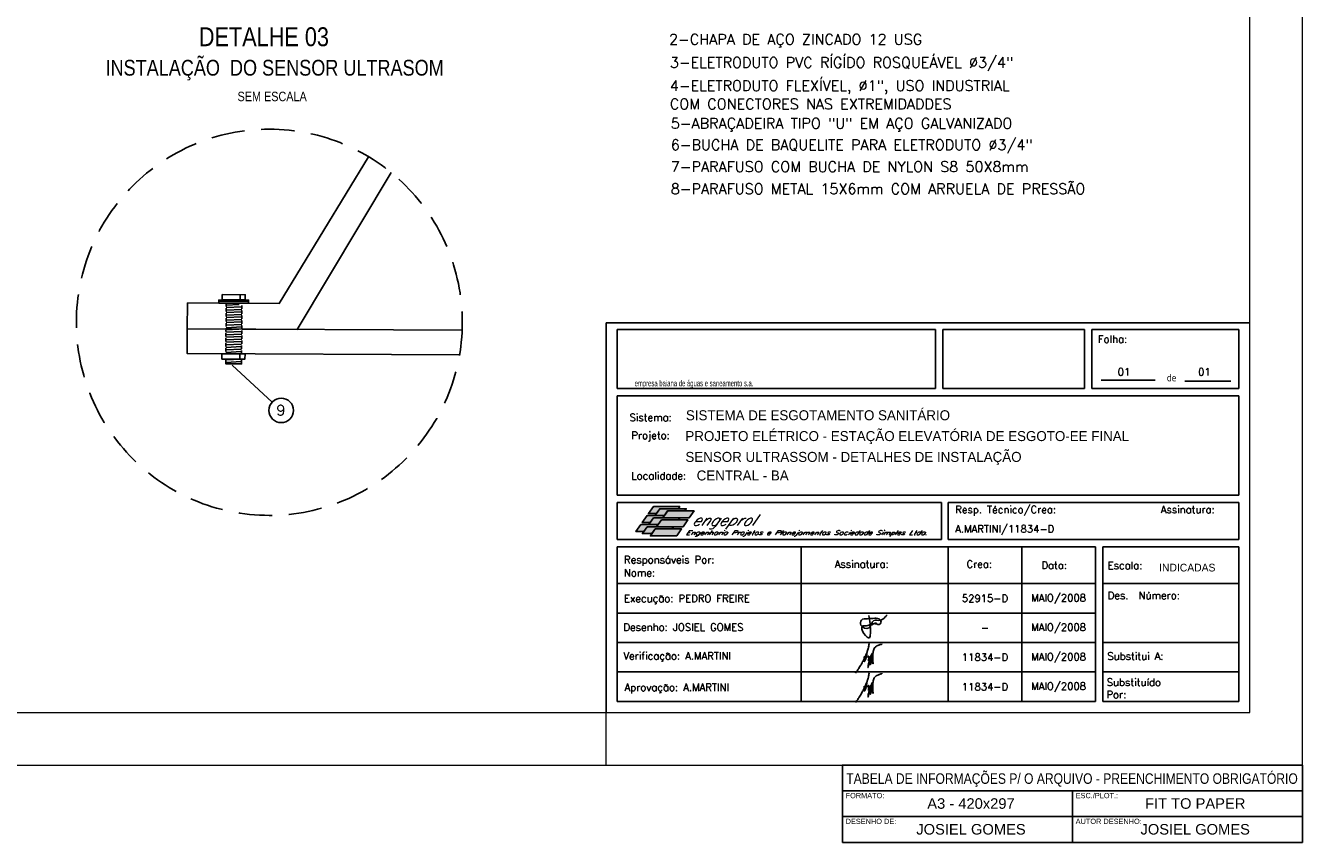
# Model space of a CAD drawing. Header units: millimetres. Extents: x 231 to 651, y 19 to 330.
# Tile 2 of 3: x 408 to 651, y 19 to 174. Entities that reach past the tile are written whole.
import ezdxf
from ezdxf.enums import TextEntityAlignment as Align

# ---------------------------------------------------------------- set-up
doc = ezdxf.new("R2010")
doc.units = ezdxf.units.MM
doc.linetypes.add('HIDDEN', pattern=[9.525, 6.35, -3.175])
for name, color, linetype in [('CARIMBO', 7, 'Continuous'), ('HID-PADRAO', 1, 'Continuous'), ('M_EXT_02', 2, 'Continuous'), ('TEXTO PROJ', 2, 'Continuous')]:
    doc.layers.add(name, color=color, linetype=linetype)
doc.layers.add('PADRÃO', color=7, linetype='Continuous', lineweight=9)
doc.styles.add('ARIAL', font='ARIALN.TTF')
doc.styles.add('ISOCP', font='ARIAL.TTF')
doc.styles.add('ROMAMS', font='ROMANS.shx')
doc.styles.add('ROMANS', font='ROMANS.SHX')
doc.styles.add('STYLE-ARIAL_2', font='ARIAL.TTF')
doc.styles.add('STYLE1', font='txt')
pattern_1 = [(2.73099, (-739.59346, -347.0453), (-0.02269176, 0.47570892), [])]

msp = doc.modelspace()

# ---------------------------------------------------------------- hatches: boundary and pattern name
at = {"linetype": 'HIDDEN', "ltscale": 0.1}
h = msp.add_hatch(dxfattribs=at)
h.set_pattern_fill('ANSI31', color=256, scale=0.15, angle=138.269, style=0)
h.set_pattern_definition([(2.73099, (-739.5714, -342.35004), (-0.02269176, 0.47570892), [])])
h.paths.add_polyline_path([(449.12, 121.03), (446.13, 121.04), (446.11, 116.35), (449.1, 116.33)])
h = msp.add_hatch(dxfattribs=at)
h.set_pattern_fill('ANSI31', color=256, scale=0.15, angle=138.269, style=0)
h.set_pattern_definition(pattern_1)
h.paths.add_polyline_path([(449.1, 116.33), (446.11, 116.35), (446.09, 111.65), (449.08, 111.64)])
h = msp.add_hatch()
h.set_pattern_fill('ANSI31', color=256, scale=0.15, angle=138.269, style=0)
h.set_pattern_definition(pattern_1)
h.paths.add_polyline_path([(449.08, 110.64), (446.08, 110.66), (446.08, 109.74), (449.08, 109.72)])
at = {"layer": 'CARIMBO'}
h = msp.add_hatch(color=82, dxfattribs=at)
h.paths.add_polyline_path([(526.49, 81.27), (528, 81.27), (528.64, 82.2), (532.17, 82.2), (532.44, 82.59), (527.42, 82.59)])
h.paths.add_polyline_path([(526.23, 80.88), (525.31, 79.57), (526.82, 79.57), (527.47, 80.49), (529.23, 80.49), (529.5, 80.88), (527.73, 80.88)])
h.paths.add_polyline_path([(525.04, 79.18), (524.11, 77.86), (525.62, 77.86), (526.26, 78.77), (528.04, 78.77), (528.32, 79.18)])
h = msp.add_hatch(color=100, dxfattribs=at)
h.paths.add_polyline_path([(530.14, 81.78), (533.39, 81.78), (533.68, 82.2), (528.65, 82.2), (527.73, 80.88), (529.5, 80.88), (529.52, 80.88)])
h.paths.add_polyline_path([(528.95, 80.07), (532.21, 80.07), (532.48, 80.47), (529.24, 80.47), (529.23, 80.47), (529.25, 80.49), (527.47, 80.49), (526.55, 79.18), (528.32, 79.18), (528.33, 79.18)])
h.paths.add_polyline_path([(527.76, 78.36), (531.01, 78.36), (531.28, 78.76), (528.06, 78.76), (528.04, 78.76), (528.05, 78.77), (526.27, 78.77), (525.35, 77.47), (527.14, 77.47)])
h = msp.add_hatch(color=71, dxfattribs=at)
h.paths.add_polyline_path([(530.15, 81.78), (529.53, 80.88), (529.52, 80.88), (529.25, 80.49), (529.25, 80.49), (529.24, 80.47), (534.25, 80.47), (535.18, 81.78)])
h.paths.add_polyline_path([(533.07, 78.76), (533.99, 80.07), (528.97, 80.07), (528.34, 79.18), (528.33, 79.18), (528.05, 78.77), (528.07, 78.77), (528.06, 78.76)])
h.paths.add_polyline_path([(527.77, 78.36), (527.14, 77.47), (527.14, 77.47), (526.85, 77.04), (531.87, 77.04), (532.8, 78.36)])

# ---------------------------------------------------------------- linework, layer by layer
for points in [[(473.22, 149.13), (456.23, 121.23), (438.78, 121.32)], [(438.78, 121.32), (438.75, 116.38), (459.63, 116.28), (477.51, 146.12)], [(444.76, 121.63), (450.39, 121.61)], [(448.81, 121.89), (448.82, 122.89)], [(490.53, 111.44), (438.73, 111.69), (438.75, 116.38), (491.03, 116.13)], [(448.76, 110.64), (448.76, 111.64)]]:
    msp.add_lwpolyline(points)
for points in [[(450.39, 121.26), (450.39, 121.88), (444.77, 121.91), (444.76, 121.29)], [(444.76, 121.29), (444.77, 121.91), (450.39, 121.88), (450.39, 121.26)], [(445.38, 121.91), (449.77, 121.89), (449.78, 122.88), (445.39, 122.9)], [(445.33, 110.66), (449.72, 110.64), (449.73, 111.63), (445.33, 111.65)], [(446.08, 110.66), (449.08, 110.64), (449.08, 109.72), (446.08, 109.74)]]:
    msp.add_lwpolyline(points, close=True)
at = {"linetype": 'HIDDEN', "ltscale": 0.1}
msp.add_lwpolyline([(446.13, 121.28), (446.09, 111.65), (449.08, 111.64), (449.13, 121.27), (446.13, 121.28)], dxfattribs=at)
at = {"color": 2}
msp.add_circle((569.75, 60.48), 0.0152, dxfattribs=at)
for points in [[(568.86, 60.32), (568.91, 60.16), (569.12, 60.19), (569.13, 60.4), (569, 60.46), (568.86, 60.36), (569.18, 60.3), (569.35, 60.29), (569.5, 60.44), (569.6, 60.47), (569.6, 60.39), (569.55, 60.32), (569.75, 60.33), (569.75, 60.44), (569.86, 60.32), (570.72, 60.48), (570.56, 61.08), (569.55, 61.37), (568.18, 61.28), (567, 61.03), (566.89, 60.09), (568.46, 59.58), (569.38, 60.94), (570.51, 60.98), (571.54, 61.63), (571.93, 62.04)], [(568.44, 61.9), (568.71, 58.46), (568.54, 57.68), (567.49, 58.46), (567.21, 59.86), (567.94, 59.93), (568.88, 60.33)], [(565.87, 50.95), (566.01, 51.17), (566.19, 51.39), (566.39, 51.69), (566.58, 52), (566.82, 52.36), (567.03, 52.73), (567.23, 53.12), (567.39, 53.4), (567.56, 53.72), (567.77, 54.2), (567.93, 54.57), (568.12, 55.05), (568.34, 55.86), (568.47, 56.51), (568.4, 56.14), (568.33, 55.79), (568.18, 55.24), (568.06, 54.69), (567.98, 54.35), (567.86, 53.87), (567.76, 53.52), (567.67, 53.26), (567.59, 53.13), (567.56, 53.12), (567.51, 53.21), (567.5, 53.47), (567.53, 53.86), (567.54, 54.06), (567.57, 53.93), (567.59, 53.7), (567.62, 53.58), (567.69, 53.55), (567.81, 53.68), (567.97, 53.86), (568.13, 54.02), (568.26, 54.14), (568.32, 54.17), (568.38, 54.14), (568.4, 53.99), (568.4, 53.78), (568.38, 53.54), (568.37, 53.25), (568.41, 53.36), (568.49, 53.6), (568.6, 53.88), (568.69, 54.1), (568.72, 54.17), (568.77, 54.14), (568.75, 53.98), (568.64, 53.59), (568.55, 53.11), (568.46, 52.68), (568.38, 52.3), (568.26, 52), (568.27, 52.14), (568.31, 52.48), (568.39, 52.89), (568.52, 53.31), (568.67, 53.71), (568.78, 54.11), (568.85, 54.28), (568.9, 54.33), (568.91, 54.17), (568.86, 53.86), (568.81, 53.39), (568.76, 52.94), (568.73, 52.54), (568.75, 52.62), (568.79, 52.95), (568.83, 53.37), (568.9, 53.92), (568.93, 54.27), (568.96, 54.59), (569, 54.69), (569.07, 54.66), (569.15, 54.48), (569.16, 54.19), (569.16, 53.84), (569.15, 53.39), (569.2, 53), (569.21, 52.71), (569.11, 52.99), (569.18, 53.44), (569.19, 53.93), (569.19, 54.49), (569.21, 54.87), (569.3, 55.25), (569.45, 55.64), (569.69, 55.93), (569.96, 56.1), (570.25, 56.24), (570.47, 56.31), (570.62, 56.39), (570.76, 56.39), (570.89, 56.44), (570.91, 56.48), (570.91, 56.54)], [(565.87, 45.35), (566.01, 45.57), (566.19, 45.79), (566.39, 46.09), (566.58, 46.4), (566.82, 46.76), (567.03, 47.13), (567.23, 47.52), (567.39, 47.8), (567.56, 48.12), (567.77, 48.6), (567.93, 48.97), (568.12, 49.45), (568.34, 50.26), (568.47, 50.91), (568.4, 50.54), (568.33, 50.19), (568.18, 49.64), (568.06, 49.09), (567.98, 48.75), (567.86, 48.27), (567.76, 47.92), (567.67, 47.66), (567.59, 47.53), (567.56, 47.52), (567.51, 47.61), (567.5, 47.87), (567.53, 48.26), (567.54, 48.46), (567.57, 48.33), (567.59, 48.1), (567.62, 47.98), (567.69, 47.95), (567.81, 48.08), (567.97, 48.26), (568.13, 48.42), (568.26, 48.54), (568.32, 48.57), (568.38, 48.54), (568.4, 48.39), (568.4, 48.18), (568.38, 47.94), (568.37, 47.65), (568.41, 47.76), (568.49, 48), (568.6, 48.28), (568.69, 48.5), (568.72, 48.57), (568.77, 48.54), (568.75, 48.38), (568.64, 47.99), (568.55, 47.51), (568.46, 47.08), (568.38, 46.7), (568.26, 46.4), (568.27, 46.54), (568.31, 46.88), (568.39, 47.29), (568.52, 47.71), (568.67, 48.11), (568.78, 48.51), (568.85, 48.68), (568.9, 48.73), (568.91, 48.57), (568.86, 48.26), (568.81, 47.79), (568.76, 47.34), (568.73, 46.94), (568.75, 47.02), (568.79, 47.35), (568.83, 47.77), (568.9, 48.32), (568.93, 48.67), (568.96, 48.99), (569, 49.09), (569.07, 49.06), (569.15, 48.88), (569.16, 48.59), (569.16, 48.24), (569.15, 47.79), (569.2, 47.4), (569.21, 47.11), (569.11, 47.39), (569.18, 47.84), (569.19, 48.33), (569.19, 48.89), (569.21, 49.27), (569.3, 49.65), (569.45, 50.04), (569.69, 50.33), (569.96, 50.5), (570.25, 50.64), (570.47, 50.71), (570.62, 50.79), (570.76, 50.79), (570.89, 50.84), (570.91, 50.88), (570.91, 50.94)]]:
    msp.add_spline(points, degree=3, dxfattribs=at)
at = {"layer": 'CARIMBO', "color": 6}
for p, q in [((518.42, 117.52), (518.42, 43.46)), ((640.92, 117.52), (518.42, 117.52)), ((581.09, 116.26), (520.52, 116.26)), ((520.52, 116.26), (520.52, 105.06)), ((581.09, 105.06), (581.09, 116.26)), ((609.42, 116.26), (582.49, 116.26)), ((582.49, 105.06), (582.49, 116.26)), ((609.42, 105.06), (609.42, 116.26)), ((638.82, 116.26), (610.82, 116.26)), ((610.82, 105.06), (610.82, 116.26)), ((638.82, 105.06), (638.82, 116.26)), ((581.09, 105.06), (520.52, 105.06)), ((609.42, 105.06), (582.49, 105.06)), ((638.82, 105.06), (610.82, 105.06)), ((520.52, 103.66), (520.52, 84.76)), ((638.82, 103.66), (520.52, 103.66)), ((638.82, 84.76), (638.82, 103.66)), ((638.82, 84.76), (520.52, 84.76)), ((582.21, 83.36), (520.52, 83.36)), ((520.52, 83.36), (520.52, 76.36)), ((582.21, 76.36), (582.21, 83.36)), ((638.82, 83.36), (583.52, 83.36)), ((583.52, 76.36), (583.52, 83.36)), ((638.82, 76.36), (638.82, 83.36)), ((582.21, 76.36), (520.52, 76.36)), ((638.82, 76.36), (583.52, 76.36)), ((520.52, 74.96), (520.52, 45.56)), ((611.52, 74.96), (520.52, 74.96)), ((555.52, 45.56), (555.52, 74.96)), ((583.52, 45.56), (583.52, 74.96)), ((597.52, 45.56), (597.52, 74.96)), ((611.52, 45.56), (611.52, 74.96)), ((638.82, 74.96), (612.92, 74.96)), ((612.92, 45.56), (612.92, 74.96)), ((638.82, 45.56), (638.82, 74.96)), ((638.82, 45.56), (638.82, 74.96)), ((611.52, 67.96), (520.52, 67.96)), ((638.82, 67.96), (612.92, 67.96)), ((520.52, 45.56), (611.52, 45.56)), ((638.82, 45.56), (612.92, 45.56))]:
    msp.add_line(p, q, dxfattribs=at)
at = {"layer": 'CARIMBO', "color": 3}
for p, q in [((612.6, 106.66), (622.92, 106.66)), ((628.56, 106.47), (637.32, 106.47)), ((611.52, 62.36), (520.52, 62.36)), ((611.52, 56.76), (520.52, 56.76)), ((611.52, 51.16), (520.52, 51.16)), ((638.82, 51.16), (612.92, 51.16))]:
    msp.add_line(p, q, dxfattribs=at)
at = {"layer": 'CARIMBO', "color": 4}
msp.add_line((638.82, 56.76), (612.92, 56.76), dxfattribs=at)
at = {"layer": 'CARIMBO', "color": 2, "linetype": 'Continuous'}
for points in [[(529.5, 80.88), (527.73, 80.88), (526.23, 80.88), (525.31, 79.57), (526.82, 79.57), (527.47, 80.49), (529.23, 80.49), (529.5, 80.88)], [(528, 81.27), (528.64, 82.2), (532.17, 82.2), (532.44, 82.59), (527.42, 82.59), (526.49, 81.27), (528, 81.27)], [(532.21, 80.07), (528.97, 80.07), (528.34, 79.18), (526.55, 79.18), (527.47, 80.49), (529.25, 80.49), (529.24, 80.47), (532.48, 80.47), (532.21, 80.07)], [(533.39, 81.78), (530.15, 81.78), (529.53, 80.88), (527.73, 80.88), (528.65, 82.2), (533.68, 82.2), (533.39, 81.78)], [(530.14, 81.78), (535.18, 81.78), (534.25, 80.47), (529.23, 80.47), (530.14, 81.78)], [(525.62, 77.86), (526.26, 78.77), (528.04, 78.77), (528.32, 79.18), (525.04, 79.18), (524.11, 77.86), (525.62, 77.86)], [(531.01, 78.36), (527.77, 78.36), (527.14, 77.47), (525.35, 77.47), (526.27, 78.77), (528.07, 78.77), (528.06, 78.76), (531.28, 78.76), (531.01, 78.36)], [(527.76, 78.36), (532.8, 78.36), (531.87, 77.04), (526.85, 77.04), (527.76, 78.36)], [(528.95, 80.07), (533.99, 80.07), (533.07, 78.76), (528.04, 78.76), (528.95, 80.07)]]:
    msp.add_lwpolyline(points, dxfattribs=at)
at = {"layer": 'HID-PADRAO', "color": 1}
for p, q in [((607.15, 28.55), (607.15, 23.65)), ((607.15, 23.65), (607.15, 18.75))]:
    msp.add_line(p, q, dxfattribs=at)
at = {"layer": 'HID-PADRAO', "color": 3}
msp.add_lwpolyline([(563.38, 28.55), (650.92, 28.55), (650.92, 33.46), (563.38, 33.46)], close=True, dxfattribs=at)
at = {"layer": 'HID-PADRAO', "color": 1}
for points in [[(563.38, 23.65), (650.92, 23.65), (650.92, 28.55), (563.38, 28.55)], [(563.38, 18.75), (650.92, 18.75), (650.92, 23.65), (563.38, 23.65)]]:
    msp.add_lwpolyline(points, close=True, dxfattribs=at)
at = {"layer": 'M_EXT_02', "linetype": 'HIDDEN'}
msp.add_circle((454.35, 117.64), 36.71, dxfattribs=at)
at = {"layer": 'PADRÃO', "color": 2}
for p, q in [((650.92, 33.46), (650.92, 330.46)), ((518.42, 33.46), (518.42, 43.46)), ((230.92, 33.46), (650.92, 33.46))]:
    msp.add_line(p, q, dxfattribs=at)
at = {"layer": 'PADRÃO', "color": 1}
for p, q in [((640.92, 43.46), (640.92, 320.46)), ((255.92, 43.46), (640.92, 43.46))]:
    msp.add_line(p, q, dxfattribs=at)
at = {"layer": 'PADRÃO', "color": 6}
msp.add_line((518.42, 85.46), (518.42, 43.46), dxfattribs=at)
at = {"layer": 'TEXTO PROJ', "color": 2}
msp.add_lwpolyline([(447.28, 109.46), (454.88, 102.46)], dxfattribs=at)
msp.add_circle((456.61, 100.89), 2.33, dxfattribs=at)

# ---------------------------------------------------------------- texts
at = {"layer": 'CARIMBO', "color": 2, "style": 'ROMANS'}
for s, p in [('Folha:', (612, 113.74)), ('Sistema:', (522.89, 98.85)), ('Projeto:', (523.23, 95.45)), ('Localidade:', (523.23, 87.76)), ('Resp. Técnico/Crea:', (584.84, 81.34)), ('Assinatura:', (623.96, 81.34)), ('A.MARTINI/11834-D', (584.85, 77.65)), ('Responsáveis Por:', (521.83, 71.81)), ('Responsáveis Por:', (521.83, 71.81)), ('Nome:', (521.83, 69.31)), ('Nome:', (521.83, 69.31)), ('Assinatura:', (561.92, 70.98)), ('Crea:', (586.99, 70.98)), ('Data:', (601.25, 70.74)), ('Escala:', (613.86, 70.72)), ('Execução: PEDRO FREIRE', (521.83, 64.43)), ('Des.  Número:', (613.86, 65.02)), ('Desenho: JOSIEL GOMES', (521.71, 58.98)), ('Verificação: A.MARTINI', (521.71, 53.52)), ('Substitui A:', (613.8, 53.48)), ('Aprovação: A.MARTINI', (521.94, 47.54)), ('Substituído ', (613.68, 48.5)), ('Por:', (613.62, 46.17))]:
    msp.add_text(s, height=1.4, dxfattribs=at).set_placement(p)
at = {"layer": 'CARIMBO', "color": 8, "style": 'ROMANS'}
for p in [(615.76, 107.5), (631.06, 107.5)]:
    msp.add_text('01', height=1.4, dxfattribs=at).set_placement(p)
at = {"layer": 'CARIMBO', "color": 174, "style": 'ISOCP', "width": 0.698299}
msp.add_text('empresa baiana de águas e saneamento s.a.', height=1.155, dxfattribs=at).set_placement((523.85, 105.47), (546.46, 105.47), align=Align.FIT)
at = {"layer": 'CARIMBO', "color": 5}
for s, p in [('SISTEMA DE ESGOTAMENTO SANITÁRIO', (533.61, 99.02)), ('PROJETO ELÉTRICO - ESTAÇÃO ELEVATÓRIA DE ESGOTO-EE FINAL', (533.51, 95.06)), ('SENSOR ULTRASSOM - DETALHES DE INSTALAÇÃO', (533.52, 91.1)), ('CENTRAL - BA', (535.66, 87.57))]:
    msp.add_text(s, height=1.9, dxfattribs=at).set_placement(p)
at = {"layer": 'CARIMBO', "color": 74, "style": 'ROMAMS', "oblique": 35}
msp.add_text('engeprol', height=2.1, dxfattribs=at).set_placement((534.64, 78.99))
at = {"layer": 'CARIMBO', "color": 3, "style": 'ROMAMS', "oblique": 35, "width": 1.121413}
msp.add_text('Engenharia Projetos e Planejamentos Sociedade Simples Ltda.', height=0.84, dxfattribs=at).set_placement((533.53, 77.21), (579.51, 77.21), align=Align.FIT)
at = {"layer": 'CARIMBO', "color": 2, "style": 'ROMANS'}
for s, p in [('52915-D', (590.52, 65.16)), ('MAIO/2008', (604.52, 65.16)), ('-', (590.52, 59.56)), ('MAIO/2008', (604.52, 59.56)), ('11834-D', (590.52, 53.96)), ('MAIO/2008', (604.52, 53.96)), ('11834-D', (590.52, 48.36)), ('MAIO/2008', (604.52, 48.36))]:
    msp.add_text(s, height=1.4, dxfattribs=at).set_placement(p, align=Align.MIDDLE)
at = {"layer": 'CARIMBO', "color": 2, "insert": (625.11, 107.83), "char_height": 1.4, "width": 18.1062, "attachment_point": 1}
msp.add_mtext('\\Fisocp.shx;de', dxfattribs=at)
at = {"layer": 'HID-PADRAO', "color": 170, "style": 'STYLE-ARIAL_2', "width": 0.821965}
msp.add_text('TABELA DE INFORMAÇÕES P/ O ARQUIVO - PREENCHIMENTO OBRIGATÓRIO', height=2.0009, dxfattribs=at).set_placement((564.12, 29.89), (650.03, 29.89), align=Align.FIT)
at = {"layer": 'HID-PADRAO', "color": 2, "style": 'STYLE-ARIAL_2'}
for s, height, p in [('FORMATO:', 1, (564, 27.16)), ('ESC./PLOT.:', 1.0004, (607.77, 27.16)), ('DESENHO DE:', 1.0004, (564, 22.26)), ('AUTOR DESENHO:', 1.0004, (607.77, 22.26))]:
    msp.add_text(s, height=height, dxfattribs=at).set_placement(p)
at = {"layer": 'HID-PADRAO', "color": 4, "style": 'STYLE-ARIAL_2'}
for s, p in [('A3 - 420x297', (587.85, 25.15)), ('FIT TO PAPER', (630.51, 25.15)), ('JOSIEL GOMES', (587.85, 20.25)), ('JOSIEL GOMES', (630.51, 20.25))]:
    msp.add_text(s, height=2.0009, dxfattribs=at).set_placement(p, align=Align.CENTER)
at = {"layer": 'PADRÃO', "color": 8, "style": 'STYLE1'}
msp.add_text('INDICADAS', height=1.47, dxfattribs=at).set_placement((623.65, 70.27))
at = {"layer": 'TEXTO PROJ', "color": 2}
for s, height, style, p in [('DETALHE 03', 3.6, 'ARIAL', (440.95, 170.13)), ('2-CHAPA DE AÇO ZINCADO 12 USG ', 2, 'ROMANS', (530.4, 170.45)), ('INSTALAÇÃO  DO SENSOR ULTRASOM', 3, 'ARIAL', (423.19, 164.54)), ('3-ELETRODUTO PVC RÍGÍDO ROSQUEÁVEL %%C3/4" ', 2, 'ROMANS', (530.56, 166.04)), ('4-ELETRODUTO FLEXÍVEL, %%C1", USO INDUSTRIAL  ', 2, 'ROMANS', (530.56, 161.63)), ('SEM ESCALA', 1.8, 'ARIAL', (448.3, 159.68)), ('COM CONECTORES NAS EXTREMIDADDES', 2, 'ROMANS', (530.56, 158.14)), ('5-ABRAÇADEIRA TIPO "U" EM AÇO GALVANIZADO', 2, 'ROMANS', (530.74, 154.47)), ('6-BUCHA DE BAQUELITE PARA ELETRODUTO %%C3/4"', 2, 'ROMANS', (530.74, 150.39)), ('7-PARAFUSO COM BUCHA DE NYLON S8 50X8mm', 2, 'ROMANS', (530.74, 146.22)), ('8-PARAFUSO METAL 15X6mm COM ARRUELA DE PRESSÃO  ', 2, 'ROMANS', (530.74, 142.01)), ('9', 2, 'ROMANS', (455.7, 99.94))]:
    msp.add_text(s, height=height, dxfattribs=dict(at, style=style)).set_placement(p)

doc.saveas('drawing.dxf')
